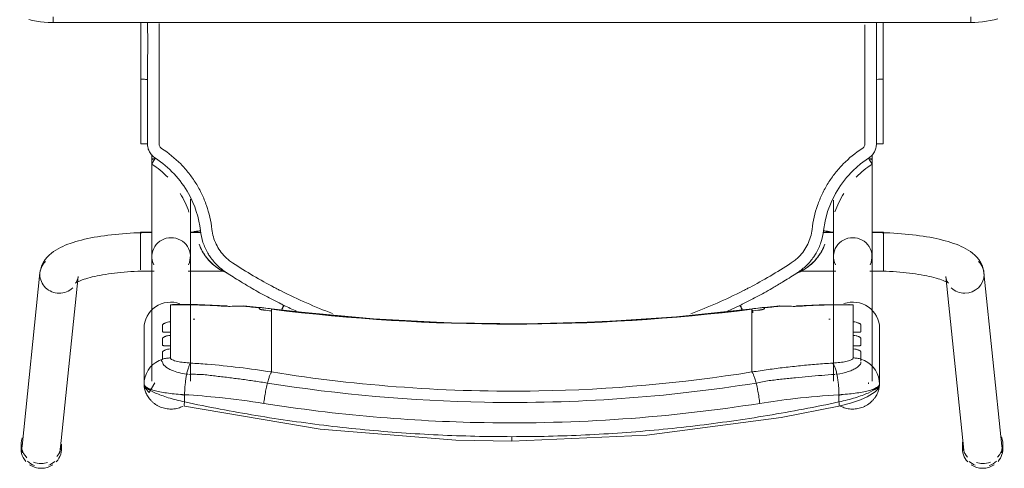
# Model space of a CAD drawing. Header units: metres. Extents: x 1.7 to 42.3, y -72.9 to -47.6.
# Tile 44 of 216: x 8.451 to 8.981, y -65.366 to -65.124. Entities that reach past the tile are written whole.
import ezdxf

# ---------------------------------------------------------------- set-up
doc = ezdxf.new("R2010")
doc.units = ezdxf.units.M
doc.layers.add('I-FURN', color=7, linetype='Continuous', lineweight=18)

# ---------------------------------------------------------------- blocks, each defined once
blk = doc.blocks.new('ConjuntoParaAlunoTamanho6 - CJA06_ConjuntoParaAlunoTamanho6-V12-2PAV - FRIGORÍFICA')
at = {"layer": 'I-FURN', "color": 253, "true_color": 0xaaaaaa}
for p, q in [((-0.2643, 0.29456), (-0.2643, 0.29197)), ((-0.2638, 0.29312), (-0.25413, 0.19969)), ((-0.23354, 0.20182), (-0.24321, 0.29526)), ((-0.24254, 0.29197), (-0.24254, 0.29456)), ((0.24321, 0.29526), (0.23354, 0.20182)), ((0.24254, 0.29456), (0.24254, 0.29197)), ((0.25413, 0.19969), (0.2638, 0.29312)), ((0.2643, 0.29197), (0.2643, 0.29456)), ((-0.1979, 0.25969), (-0.1979, 0.22964)), ((-0.19734, 0.2558), (-0.19665, 0.25395)), ((-0.19385, 0.25812), (-0.19385, 0.19097)), ((-0.19207, 0.25896), (-0.19202, 0.25906)), ((-0.19202, 0.25906), (-0.19192, 0.25949)), ((-0.17315, 0.19097), (-0.17315, 0.25812)), ((0.17315, 0.25812), (0.17315, 0.19097)), ((0.19385, 0.19097), (0.19385, 0.25812)), ((0.19685, 0.25395), (0.19754, 0.2558)), ((0.1981, 0.22964), (0.1981, 0.25969)), ((-0.19665, 0.25395), (-0.1957, 0.25221)), ((-0.1957, 0.25221), (-0.19451, 0.25062)), ((-0.12923, 0.2438), (-0.12923, 0.25317)), ((0.12943, 0.2438), (0.12943, 0.25317)), ((0.19471, 0.25062), (0.1959, 0.25221)), ((0.1959, 0.25221), (0.19685, 0.25395)), ((-0.18366, 0.24073), (-0.18366, 0.23904)), ((-0.12923, 0.24214), (-0.12923, 0.2438)), ((-0.12923, 0.24214), (-0.12923, 0.23653)), ((0.12943, 0.24214), (0.12943, 0.2438)), ((0.12943, 0.24214), (0.12943, 0.23653)), ((0.18386, 0.23904), (0.18386, 0.24073)), ((-0.18366, 0.23345), (-0.18366, 0.23176)), ((-0.12923, 0.23653), (-0.12923, 0.23486)), ((-0.12923, 0.23486), (-0.12923, 0.22925)), ((0.12943, 0.23653), (0.12943, 0.23486)), ((0.12943, 0.23486), (0.12943, 0.22925)), ((0.18386, 0.23176), (0.18386, 0.23345)), ((-0.12923, 0.22925), (-0.12923, 0.22759)), ((0.12943, 0.22759), (0.12943, 0.22925)), ((-0.18366, 0.22617), (-0.18366, 0.21701)), ((-0.12923, 0.22759), (-0.12923, 0.22197)), ((0.12943, 0.22759), (0.12943, 0.22197)), ((0.18386, 0.21701), (0.18386, 0.22617)), ((-0.14414, 0.21757), (-0.12926, 0.21915)), ((-0.12923, 0.22197), (-0.12923, 0.22031)), ((-0.11598, 0.22048), (-0.1227, 0.21732)), ((0.12943, 0.22031), (0.12943, 0.22197)), ((0.12946, 0.21915), (0.14434, 0.21757)), ((-0.18353, 0.21699), (-0.1818, 0.21679)), ((0.17944, 0.21689), (0.18173, 0.21678)), ((-0.19271, 0.19894), (-0.2, 0.19894)), ((-0.2, 0.19844), (-0.2, 0.19411)), ((-0.19271, 0.19879), (-0.19385, 0.19879)), ((-0.19385, 0.19879), (-0.19385, 0.19845)), ((-0.19385, 0.19845), (-0.19385, 0.19764)), ((-0.15474, 0.19894), (-0.17429, 0.19894)), ((-0.15494, 0.19879), (-0.17429, 0.19879)), ((0.17429, 0.19894), (0.15474, 0.19894)), ((0.17429, 0.19879), (0.15494, 0.19879)), ((0.2, 0.19894), (0.19271, 0.19894)), ((0.19385, 0.19879), (0.19271, 0.19879)), ((0.19385, 0.19845), (0.19385, 0.19879)), ((0.19385, 0.19764), (0.19385, 0.19845)), ((0.2, 0.1938), (0.2, 0.19814)), ((-0.2, 0.19393), (-0.2, 0.18575)), ((-0.19385, 0.19367), (-0.19385, 0.1916)), ((0.19385, 0.1916), (0.19385, 0.19367)), ((0.2, 0.18573), (0.2, 0.19364)), ((-0.2, 0.18573), (-0.2, 0.17922)), ((-0.19385, 0.18688), (-0.19385, 0.18582)), ((-0.19385, 0.18371), (-0.19385, 0.18582)), ((0.19385, 0.18582), (0.19385, 0.18688)), ((0.19385, 0.18371), (0.19385, 0.18582)), ((0.2, 0.17794), (0.2, 0.1856)), ((-0.19385, 0.17809), (-0.19385, 0.18068)), ((0.19385, 0.17809), (0.19385, 0.18059)), ((-0.2, 0.17916), (-0.2, 0.17794)), ((-0.2, 0.17794), (-0.19377, 0.17794)), ((-0.17323, 0.17794), (-0.1676, 0.17794)), ((-0.17268, 0.17809), (-0.16757, 0.17809)), ((0.16757, 0.17809), (0.17268, 0.17809)), ((0.1676, 0.17794), (0.17323, 0.17794)), ((0.19377, 0.17794), (0.2, 0.17794)), ((-0.19385, 0.13857), (-0.19385, 0.13643)), ((0.19385, 0.13604), (0.19385, 0.13857)), ((-0.19983, 0.13021), (-0.19982, 0.0953)), ((0.19983, 0.13021), (0.19982, 0.0953)), ((-0.19623, 0.09556), (-0.19738, 0.09554)), ((-0.19982, 0.06488), (-0.19982, 0.0953)), ((-0.19982, 0.0953), (-0.19982, 0.09529)), ((0.19982, 0.06497), (0.19982, 0.0953)), ((0.247, 0.06497), (-0.247, 0.06497)), ((-0.247, 0.06497), (-0.247, 0.06197)), ((0.247, 0.06497), (-0.247, 0.06497)), ((0.247, 0.06497), (0.247, 0.06197))]:
    blk.add_line(p, q, dxfattribs=at)
at = {"layer": 'I-FURN', "color": 253, "true_color": 0xaaaaaa, "flags": 128}
for points in [[(0.0001, 0.2904), (-0.07267, 0.28721), (-0.14486, 0.2777), (-0.17603, 0.27161)], [(0.17623, 0.27161), (0.10331, 0.28398), (0.03018, 0.28985), (0.0001, 0.2904)], [(-0.17603, 0.27161), (-0.18218, 0.26997), (-0.18761, 0.26812), (-0.19131, 0.26652), (-0.19557, 0.2639), (-0.19708, 0.26226), (-0.19765, 0.26113), (-0.1979, 0.25971)], [(-0.17607, 0.26928), (-0.17607, 0.26831), (-0.17607, 0.26734), (-0.17607, 0.26637), (-0.17607, 0.2654)], [(0.17627, 0.2654), (0.17627, 0.26637), (0.17627, 0.26734), (0.17627, 0.26831), (0.17627, 0.26928)], [(0.1981, 0.25971), (0.19792, 0.26092), (0.19739, 0.26208), (0.1954, 0.2642), (0.19227, 0.25896)], [(-0.1979, 0.24468), (-0.1979, 0.2522), (-0.1979, 0.25971)], [(-0.1979, 0.25969), (-0.19776, 0.25773), (-0.19734, 0.2558)], [(-0.1979, 0.25969), (-0.1979, 0.25218), (-0.1979, 0.24467), (-0.1979, 0.23715), (-0.1979, 0.22964)], [(0.19754, 0.2558), (0.19796, 0.25773), (0.1981, 0.25969)], [(0.1981, 0.25971), (0.1981, 0.2522), (0.1981, 0.24468)], [(0.1981, 0.22964), (0.1981, 0.23715), (0.1981, 0.24467), (0.1981, 0.25218), (0.1981, 0.25969)], [(-0.19451, 0.25062), (-0.19311, 0.2492), (-0.19152, 0.24799)], [(0.19172, 0.24799), (0.19331, 0.2492), (0.19471, 0.25062)], [(-0.19152, 0.24799), (-0.18977, 0.24701), (-0.1879, 0.24628)], [(-0.1879, 0.24243), (-0.1879, 0.24339), (-0.1879, 0.24435), (-0.1879, 0.24532), (-0.1879, 0.24628)], [(-0.18366, 0.24561), (-0.18366, 0.24439), (-0.18366, 0.24317), (-0.18366, 0.24195), (-0.18366, 0.24073)], [(0.18386, 0.24073), (0.18386, 0.24195), (0.18386, 0.24317), (0.18386, 0.24439), (0.18386, 0.24561)], [(0.1881, 0.24628), (0.18997, 0.24701), (0.19172, 0.24799)], [(0.1881, 0.24628), (0.1881, 0.24532), (0.1881, 0.24435), (0.1881, 0.24339), (0.1881, 0.24243)], [(-0.1879, 0.23515), (-0.1879, 0.23603), (-0.1879, 0.23692), (-0.1879, 0.2378), (-0.1879, 0.23868)], [(-0.18366, 0.23904), (-0.18366, 0.23764), (-0.18366, 0.23624), (-0.18366, 0.23485), (-0.18366, 0.23345)], [(0.18386, 0.23345), (0.18386, 0.23485), (0.18386, 0.23624), (0.18386, 0.23764), (0.18386, 0.23904)], [(0.1881, 0.23868), (0.1881, 0.2378), (0.1881, 0.23692), (0.1881, 0.23603), (0.1881, 0.23515)], [(-0.1879, 0.22787), (-0.1879, 0.22876), (-0.1879, 0.22964), (-0.1879, 0.23052), (-0.1879, 0.23141)], [(-0.18366, 0.23176), (-0.18366, 0.23036), (-0.18366, 0.22897), (-0.18366, 0.22757), (-0.18366, 0.22617)], [(0.18386, 0.22617), (0.18386, 0.22757), (0.18386, 0.22897), (0.18386, 0.23036), (0.18386, 0.23176)], [(0.1881, 0.23141), (0.1881, 0.23052), (0.1881, 0.22964), (0.1881, 0.22876), (0.1881, 0.22787)], [(-0.12926, 0.21915), (-0.08865, 0.22342), (-0.0479, 0.2261), (-0.00707, 0.22717), (0.03376, 0.22666), (0.07455, 0.22454), (0.11521, 0.22083), (0.12946, 0.21915)], [(-0.18111, 0.21677), (-0.16533, 0.21701), (-0.15331, 0.21761)], [(-0.1359, 0.2187), (-0.1359, 0.21878), (-0.1359, 0.21886), (-0.1359, 0.21893), (-0.1359, 0.21901)], [(-0.12923, 0.22031), (-0.12923, 0.22007), (-0.12923, 0.21984), (-0.12923, 0.21961), (-0.12923, 0.21937)], [(0.12943, 0.21937), (0.12943, 0.21961), (0.12943, 0.21984), (0.12943, 0.22007), (0.12943, 0.22031)], [(0.1361, 0.21901), (0.1361, 0.21893), (0.1361, 0.21886), (0.1361, 0.21878), (0.1361, 0.2187)], [(0.15351, 0.21761), (0.16928, 0.2169), (0.18131, 0.21677)], [(0.18173, 0.21678), (0.18279, 0.21686), (0.18333, 0.21693)], [(-0.23354, 0.20182), (-0.23373, 0.20287), (-0.23403, 0.20376), (-0.23437, 0.20445), (-0.23469, 0.20492), (-0.23492, 0.20521), (-0.23505, 0.20534), (-0.23507, 0.20536)], [(-0.23507, 0.20536), (-0.23501, 0.20531), (-0.23482, 0.20518), (-0.23451, 0.20499), (-0.23408, 0.20476), (-0.23355, 0.20449), (-0.23291, 0.2042), (-0.23217, 0.20389), (-0.23133, 0.20358), (-0.23041, 0.20326), (-0.22941, 0.20294), (-0.22832, 0.20262), (-0.22717, 0.2023), (-0.22594, 0.20199), (-0.22464, 0.20169), (-0.22328, 0.2014), (-0.22186, 0.20112), (-0.22039, 0.20086), (-0.21886, 0.2006), (-0.21729, 0.20036), (-0.21567, 0.20014), (-0.214, 0.19993), (-0.2123, 0.19973), (-0.21057, 0.19956), (-0.2088, 0.1994), (-0.207, 0.19926), (-0.20518, 0.19913), (-0.20334, 0.19903), (-0.20148, 0.19894), (-0.19961, 0.19888), (-0.19772, 0.19883), (-0.19583, 0.1988), (-0.19394, 0.19879), (-0.19385, 0.19879)], [(0.23507, 0.20536), (0.23501, 0.20531), (0.23482, 0.20518), (0.23451, 0.20499), (0.23408, 0.20476), (0.23355, 0.20449), (0.23291, 0.2042), (0.23217, 0.20389), (0.23133, 0.20358), (0.23041, 0.20326), (0.22941, 0.20294), (0.22832, 0.20262), (0.22717, 0.2023), (0.22594, 0.20199), (0.22464, 0.20169), (0.22328, 0.2014), (0.22186, 0.20112), (0.22039, 0.20086), (0.21886, 0.2006), (0.21729, 0.20036), (0.21567, 0.20014), (0.214, 0.19993), (0.2123, 0.19973), (0.21057, 0.19956), (0.2088, 0.1994), (0.207, 0.19926), (0.20518, 0.19913), (0.20334, 0.19903), (0.20148, 0.19894), (0.19961, 0.19888), (0.19772, 0.19883), (0.19583, 0.1988), (0.19394, 0.19879), (0.19385, 0.19879)], [(0.23354, 0.20182), (0.23373, 0.20287), (0.23403, 0.20376), (0.23437, 0.20445), (0.23469, 0.20492), (0.23492, 0.20521), (0.23505, 0.20534), (0.23507, 0.20536)], [(-0.25413, 0.19969), (-0.25375, 0.19762), (-0.25311, 0.19572), (-0.25226, 0.19403), (-0.25129, 0.19256), (-0.25023, 0.19128), (-0.24913, 0.19017), (-0.24799, 0.18919), (-0.24683, 0.18832), (-0.24563, 0.18753), (-0.24441, 0.18681), (-0.24316, 0.18615), (-0.24188, 0.18553), (-0.24055, 0.18496), (-0.23919, 0.18441), (-0.23778, 0.1839), (-0.23633, 0.18341), (-0.23483, 0.18295), (-0.2333, 0.18251), (-0.23171, 0.1821), (-0.23008, 0.1817), (-0.22841, 0.18133), (-0.2267, 0.18098), (-0.22495, 0.18064), (-0.22315, 0.18033), (-0.22132, 0.18004), (-0.21946, 0.17976), (-0.21756, 0.17951), (-0.21562, 0.17928), (-0.21366, 0.17906), (-0.21168, 0.17887), (-0.20967, 0.1787), (-0.20763, 0.17855), (-0.20558, 0.17842), (-0.20352, 0.17831), (-0.20144, 0.17823), (-0.19935, 0.17816), (-0.19725, 0.17811), (-0.19515, 0.17809), (-0.19385, 0.17809)], [(0.25413, 0.19969), (0.25375, 0.19762), (0.25311, 0.19572), (0.25226, 0.19403), (0.25129, 0.19256), (0.25023, 0.19128), (0.24913, 0.19017), (0.24799, 0.18919), (0.24683, 0.18832), (0.24563, 0.18753), (0.24441, 0.18681), (0.24316, 0.18615), (0.24188, 0.18553), (0.24055, 0.18496), (0.23919, 0.18441), (0.23778, 0.1839), (0.23633, 0.18341), (0.23483, 0.18295), (0.2333, 0.18251), (0.23171, 0.1821), (0.23008, 0.1817), (0.22841, 0.18133), (0.2267, 0.18098), (0.22495, 0.18064), (0.22315, 0.18033), (0.22132, 0.18004), (0.21946, 0.17976), (0.21756, 0.17951), (0.21562, 0.17928), (0.21366, 0.17906), (0.21168, 0.17887), (0.20967, 0.1787), (0.20763, 0.17855), (0.20558, 0.17842), (0.20352, 0.17831), (0.20144, 0.17823), (0.19935, 0.17816), (0.19725, 0.17811), (0.19515, 0.17809), (0.19385, 0.17809)], [(-0.19385, 0.13857), (-0.19385, 0.14057), (-0.19385, 0.14257), (-0.19385, 0.14457), (-0.19385, 0.14656), (-0.19385, 0.14855), (-0.19385, 0.15053), (-0.19385, 0.15249), (-0.19385, 0.15444), (-0.19385, 0.15637), (-0.19385, 0.15827), (-0.19385, 0.16015), (-0.19385, 0.162), (-0.19385, 0.16382), (-0.19385, 0.1656), (-0.19385, 0.16735), (-0.19385, 0.16905), (-0.19385, 0.17071), (-0.19385, 0.17233), (-0.19385, 0.1739), (-0.19385, 0.17541), (-0.19385, 0.17687), (-0.19385, 0.17828), (-0.19385, 0.17963), (-0.19385, 0.18092), (-0.19385, 0.18215), (-0.19385, 0.18331), (-0.19385, 0.18441), (-0.19385, 0.18544), (-0.19385, 0.1864), (-0.19385, 0.18729), (-0.19385, 0.1881), (-0.19385, 0.18885), (-0.19385, 0.18951), (-0.19385, 0.19011), (-0.19385, 0.19062), (-0.19385, 0.19097)], [(-0.17315, 0.19097), (-0.17315, 0.19051), (-0.17315, 0.18998), (-0.17315, 0.18937), (-0.17315, 0.18869), (-0.17315, 0.18793), (-0.17315, 0.1871), (-0.17315, 0.18619), (-0.17315, 0.18522), (-0.17315, 0.18417), (-0.17315, 0.18306), (-0.17315, 0.18188), (-0.17315, 0.18064), (-0.17315, 0.17934), (-0.17315, 0.17798), (-0.17315, 0.17656), (-0.17315, 0.17508), (-0.17315, 0.17355), (-0.17315, 0.17198), (-0.17315, 0.17035), (-0.17315, 0.16868), (-0.17315, 0.16696), (-0.17315, 0.16521), (-0.17315, 0.16342), (-0.17315, 0.16159), (-0.17315, 0.16066)], [(0.17315, 0.16015), (0.17315, 0.162), (0.17315, 0.16382), (0.17315, 0.1656), (0.17315, 0.16735), (0.17315, 0.16905), (0.17315, 0.17071), (0.17315, 0.17233), (0.17315, 0.1739), (0.17315, 0.17541), (0.17315, 0.17687), (0.17315, 0.17828), (0.17315, 0.17963), (0.17315, 0.18092), (0.17315, 0.18215), (0.17315, 0.18331), (0.17315, 0.18441), (0.17315, 0.18544), (0.17315, 0.1864), (0.17315, 0.18729), (0.17315, 0.1881), (0.17315, 0.18885), (0.17315, 0.18951), (0.17315, 0.19011), (0.17315, 0.19062), (0.17315, 0.19097)], [(0.19385, 0.19097), (0.19385, 0.19051), (0.19385, 0.18998), (0.19385, 0.18937), (0.19385, 0.18869), (0.19385, 0.18793), (0.19385, 0.1871), (0.19385, 0.18619), (0.19385, 0.18522), (0.19385, 0.18417), (0.19385, 0.18306), (0.19385, 0.18188), (0.19385, 0.18064), (0.19385, 0.17934), (0.19385, 0.17798), (0.19385, 0.17656), (0.19385, 0.17508), (0.19385, 0.17355), (0.19385, 0.17198), (0.19385, 0.17035), (0.19385, 0.16868), (0.19385, 0.16696), (0.19385, 0.16521), (0.19385, 0.16342), (0.19385, 0.16159), (0.19385, 0.15974), (0.19385, 0.15785), (0.19385, 0.15594), (0.19385, 0.15401), (0.19385, 0.15206), (0.19385, 0.15009), (0.19385, 0.14811), (0.19385, 0.14612), (0.19385, 0.14413), (0.19385, 0.14213), (0.19385, 0.14013), (0.19385, 0.13857)], [(-0.16841, 0.18438), (-0.16841, 0.18437), (-0.16841, 0.18435), (-0.16841, 0.18434), (-0.16841, 0.18432)], [(0.16841, 0.18432), (0.16841, 0.18434), (0.16841, 0.18435), (0.16841, 0.18437), (0.16841, 0.18438)], [(-0.16774, 0.17706), (-0.16861, 0.17188), (-0.16997, 0.16679), (-0.17181, 0.16185), (-0.17415, 0.15713), (-0.17693, 0.15265), (-0.18013, 0.14846), (-0.18374, 0.14461), (-0.18771, 0.14113), (-0.19199, 0.13805)], [(-0.19623, 0.13025), (-0.19623, 0.12331), (-0.19623, 0.11637), (-0.19623, 0.10942), (-0.19623, 0.10249), (-0.19623, 0.09556)], [(0.19623, 0.13025), (0.19623, 0.12639), (0.19623, 0.12254), (0.19623, 0.11868), (0.19623, 0.11483), (0.19623, 0.11097), (0.19623, 0.10712), (0.19623, 0.10327), (0.19623, 0.09941), (0.19623, 0.09556)], [(-0.19738, 0.09554), (-0.19841, 0.0955), (-0.1992, 0.09544), (-0.19969, 0.09537), (-0.19982, 0.0953)], [(-0.247, 0.06497), (-0.24912, 0.06492), (-0.25124, 0.0648), (-0.25334, 0.06459), (-0.25544, 0.06429), (-0.25753, 0.06391), (-0.2596, 0.06345), (-0.26165, 0.0629)], [(0.26015, 0.06331), (0.25809, 0.06379), (0.25601, 0.0642), (0.25391, 0.06451), (0.25181, 0.06475), (0.24969, 0.0649), (0.24757, 0.06496), (0.247, 0.06497)]]:
    blk.add_lwpolyline(points, dxfattribs=at)
at = {"layer": 'I-FURN', "color": 253, "true_color": 0xaaaaaa}
for centre, major_axis, ratio, start_param, end_param in [((-0.25351, 0.29419), (0.01029, 0.00107), 0.967158, 1.815725, 2.256389), ((-0.25342, 0.29456), (0.01088, 0), 0.965926, 1.570796, 2.185058), ((-0.25342, 0.29197), (0.01088, 0), 0.965926, 1.570796, 1.965237), ((-0.25342, 0.29456), (0.01088, 0), 0.965926, 0.959427, 1.570796), ((-0.25342, 0.29197), (0.01088, 0), 0.965926, 1.257624, 1.559899), ((-0.25351, 0.29419), (0.01029, 0.00107), 0.967158, 0.685592, 1.060105), ((0.25351, 0.29419), (-0.01029, 0.00107), 0.967158, 5.223081, 5.597593), ((0.25342, 0.29456), (0.01088, 0), 0.965926, 1.570796, 2.182166), ((0.25342, 0.29197), (0.01088, 0), 0.965926, 1.581694, 1.883969), ((0.25342, 0.29456), (-0.01088, 0), 0.965926, 4.098128, 4.712389), ((0.25342, 0.29197), (0.01088, 0), 0.965926, 1.176355, 1.570796), ((0.25351, 0.29419), (-0.01029, 0.00107), 0.967158, 4.026797, 4.46746), ((-0.25342, 0.29197), (0.01088, 0), 0.965926, 2.404268, 3.526261), ((-0.25342, 0.29456), (0.01088, 0), 0.965926, 2.438822, 3.243525), ((-0.25342, 0.29456), (0.01088, 0), 0.965926, 6.170166, 7.020457), ((-0.25342, 0.29197), (0.01088, 0), 0.965926, 6.182855, 7.015454), ((-0.25351, 0.29419), (0.01029, 0.00107), 0.967158, 6.18338, 6.464028), ((0.25342, 0.29456), (0.01088, 0), 0.965926, 2.404321, 3.312013), ((0.25342, 0.29197), (0.01088, 0), 0.965926, 2.446266, 3.141593), ((0.25351, 0.29419), (-0.01029, 0.00107), 0.967158, 6.102343, 6.382991), ((0.25342, 0.29197), (0.01088, 0), 0.965926, 5.959867, 7.062609), ((0.25342, 0.29456), (0.01088, 0), 0.965926, 6.052088, 6.985956), ((-0.25351, 0.29419), (0.01029, 0.00107), 0.967158, 2.780211, 3.141593), ((0.25351, 0.29419), (-0.01029, 0.00107), 0.967158, 3.141593, 3.502975), ((-0.10273, 0.32539), (0.33857, 0.04903), 0.180471, 4.471442, 4.473268), ((0.10232, 0.31177), (-0.33358, 0.04521), 0.144073, 1.80844, 1.810295), ((-0.1835, 0.22964), (-0.0144, 0), 0.978148, 0, 1.909658), ((0.0001, -0.77159), (1.0211, 0), 0.978148, 1.443771, 1.697822), ((0.0001, -0.77117), (1.0209, 0), 0.978148, 1.443771, 1.697822), ((0.1837, 0.22964), (0.0144, 0), 0.978148, 4.362105, 6.283185), ((-0.17927, 0.60128), (0.385, 0), 0.978148, 4.732926, 4.735013), ((0.17947, 0.60128), (0.385, 0), 0.978148, 4.689765, 4.691852), ((-0.17927, 0.60336), (0.395, 0), 0.978148, 4.701279, 4.780293), ((-0.14501, 0.22754), (-0.00087, 0.00996), 0.018501, 2.957526, 3.350225), ((-0.17927, 0.60263), (0.395, 0), 0.978148, 4.801491, 4.822541), ((-0.17927, 0.60356), (0.395, 0), 0.978148, 4.828782, 4.839414), ((-0.17927, 0.60221), (0.3948, 0), 0.978148, 4.828842, 4.839414), ((-0.1305, 0.22908), (-0.00124, 0.00992), 0.026339, 2.463316, 2.789234), ((0.17947, 0.60356), (0.395, 0), 0.978148, 4.585364, 4.595996), ((0.17947, 0.60221), (0.3948, 0), 0.978148, 4.585364, 4.595936), ((0.17947, 0.60263), (0.395, 0), 0.978148, 4.602237, 4.623287), ((0.14521, 0.22754), (0.00087, 0.00996), 0.018501, 2.93296, 3.325659), ((0.17947, 0.60336), (0.395, 0), 0.978148, 4.644485, 4.723499), ((-0.24383, 0.20075), (0.01029, 0.00107), 0.967158, 1.470991, 3.041787), ((-0.24383, 0.20075), (0.01029, 0.00107), 0.967158, 0.685592, 1.470991), ((0.24383, 0.20075), (-0.01029, 0.00107), 0.967158, 4.812195, 5.597593), ((0.24383, 0.20075), (-0.01029, 0.00107), 0.967158, 3.241398, 4.812195), ((-0.24383, 0.20075), (0.01029, 0.00107), 0.967158, 3.041787, 3.827185), ((0.24383, 0.20075), (-0.01029, 0.00107), 0.967158, 2.456, 3.241398), ((-0.1835, 0.19097), (0.01035, 0), 0.978148, 2.686587, 4.712389), ((-0.1835, 0.19097), (0.01035, 0), 0.978148, 4.712389, 6.738191), ((0.1835, 0.19097), (0.01035, 0), 0.978148, 2.686587, 4.712389), ((0.1835, 0.19097), (0.01035, 0), 0.978148, 4.712389, 6.738191), ((-0.1835, 0.13857), (0.01035, 0), 0.069756, 2.648425, 3.665191), ((0.1835, 0.13857), (0.01035, 0), 0.069756, 5.759587, 6.776353)]:
    blk.add_ellipse(centre, major_axis=major_axis, ratio=ratio, start_param=start_param, end_param=end_param, dxfattribs=at)
for points in [[(-0.03953, 0.28708), (-0.04612, 0.28677), (-0.05271, 0.28638), (-0.05929, 0.28591)], [(-0.01972, 0.28779), (-0.02633, 0.28763), (-0.03293, 0.2874), (-0.03953, 0.28708)], [(0.0001, 0.28802), (-0.00651, 0.28802), (-0.01312, 0.28795), (-0.01972, 0.28779)], [(0.0001, 0.29036), (0.0001, 0.29029), (0.0001, 0.29001), (0.0001, 0.28916), (0.0001, 0.28841), (0.0001, 0.28802)], [(0.01992, 0.28779), (0.01332, 0.28795), (0.00671, 0.28802), (0.0001, 0.28802)], [(0.03973, 0.28708), (0.03313, 0.2874), (0.02653, 0.28763), (0.01992, 0.28779)], [(0.0595, 0.28591), (0.05292, 0.28638), (0.04633, 0.28677), (0.03973, 0.28708)], [(-0.09864, 0.28217), (-0.10517, 0.28139), (-0.11169, 0.28054), (-0.11819, 0.27961)], [(-0.07901, 0.28427), (-0.08557, 0.28365), (-0.09211, 0.28295), (-0.09864, 0.28217)], [(-0.05929, 0.28591), (-0.06588, 0.28544), (-0.07245, 0.28489), (-0.07901, 0.28427)], [(0.07921, 0.28427), (0.07265, 0.28489), (0.06608, 0.28544), (0.0595, 0.28591)], [(0.09885, 0.28217), (0.09232, 0.28294), (0.08577, 0.28365), (0.07921, 0.28427)], [(0.11839, 0.27961), (0.11189, 0.28054), (0.10538, 0.28139), (0.09885, 0.28217)], [(-0.13762, 0.27661), (-0.14407, 0.27553), (-0.15051, 0.27438), (-0.15692, 0.27316)], [(-0.11819, 0.27961), (-0.12468, 0.27869), (-0.13116, 0.27768), (-0.13762, 0.27661)], [(0.13782, 0.27661), (0.13136, 0.27768), (0.12489, 0.27868), (0.11839, 0.27961)], [(0.15712, 0.27316), (0.15071, 0.27438), (0.14427, 0.27553), (0.13782, 0.27661)], [(-0.15692, 0.27316), (-0.16332, 0.27194), (-0.16971, 0.27065), (-0.17607, 0.26928)], [(0.17627, 0.26928), (0.16991, 0.27065), (0.16353, 0.27194), (0.15712, 0.27316)], [(0.17627, 0.26928), (0.17633, 0.26966), (0.17642, 0.27037), (0.17644, 0.2712), (0.17636, 0.27149), (0.1763, 0.27156)], [(-0.17607, 0.2654), (-0.17914, 0.26523), (-0.18504, 0.2647), (-0.19219, 0.26337), (-0.19682, 0.26165), (-0.1979, 0.26035), (-0.1979, 0.25969)], [(-0.17609, 0.26577), (-0.1767, 0.26561), (-0.17731, 0.26545), (-0.17791, 0.26528)], [(-0.17607, 0.2654), (-0.17606, 0.26498), (-0.17604, 0.26413), (-0.17598, 0.26285), (-0.1759, 0.26156), (-0.17579, 0.26028), (-0.17566, 0.25902), (-0.17551, 0.25778), (-0.17533, 0.25659), (-0.17514, 0.25544), (-0.175, 0.25471), (-0.17493, 0.25435)], [(-0.13346, 0.2701), (-0.13339, 0.26956), (-0.13324, 0.26848), (-0.133, 0.26684), (-0.13272, 0.2652), (-0.13242, 0.26359), (-0.13211, 0.26203), (-0.13178, 0.26053), (-0.13155, 0.25959), (-0.13144, 0.25914)], [(0.13164, 0.25914), (0.13175, 0.25959), (0.13198, 0.26053), (0.13231, 0.26203), (0.13262, 0.26359), (0.13292, 0.2652), (0.1332, 0.26684), (0.13344, 0.26848), (0.13359, 0.26956), (0.13366, 0.2701)], [(0.17513, 0.25435), (0.1752, 0.25471), (0.17534, 0.25544), (0.17553, 0.25659), (0.17571, 0.25778), (0.17586, 0.25902), (0.17599, 0.26028), (0.1761, 0.26156), (0.17618, 0.26285), (0.17624, 0.26413), (0.17626, 0.26498), (0.17627, 0.2654)], [(0.1981, 0.25969), (0.1981, 0.26035), (0.19703, 0.26165), (0.19239, 0.26338), (0.18523, 0.2647), (0.17934, 0.26523), (0.17627, 0.2654)], [(0.17811, 0.26528), (0.17751, 0.26545), (0.1769, 0.26561), (0.17629, 0.26577)], [(-0.12923, 0.25317), (-0.12932, 0.25327), (-0.1295, 0.25353), (-0.1298, 0.25409), (-0.13011, 0.25481), (-0.13044, 0.25568), (-0.13077, 0.2567), (-0.1311, 0.25786), (-0.13133, 0.2587), (-0.13144, 0.25914)], [(0.12943, 0.25317), (0.12952, 0.25327), (0.1297, 0.25353), (0.13, 0.25409), (0.13031, 0.25481), (0.13064, 0.25568), (0.13097, 0.2567), (0.1313, 0.25786), (0.13153, 0.2587), (0.13164, 0.25914)], [(-0.17493, 0.25435), (-0.17484, 0.25392), (-0.17465, 0.25308), (-0.17435, 0.25195), (-0.17403, 0.25093), (-0.17369, 0.25006), (-0.17335, 0.24934), (-0.173, 0.24877), (-0.17277, 0.2485), (-0.17265, 0.2484)], [(-0.15964, 0.24939), (-0.16109, 0.24926), (-0.16254, 0.24913), (-0.16398, 0.24902)], [(-0.1553, 0.2498), (-0.15675, 0.24966), (-0.15819, 0.24952), (-0.15964, 0.24939)], [(-0.15095, 0.25026), (-0.1524, 0.2501), (-0.15385, 0.24995), (-0.1553, 0.2498)], [(-0.14661, 0.25076), (-0.14806, 0.25058), (-0.14951, 0.25042), (-0.15095, 0.25026)], [(-0.12923, 0.25317), (-0.13213, 0.25271), (-0.13792, 0.25185), (-0.14371, 0.2511), (-0.14661, 0.25076)], [(0.17285, 0.2484), (0.17297, 0.2485), (0.1732, 0.24877), (0.17355, 0.24934), (0.17389, 0.25006), (0.17423, 0.25093), (0.17455, 0.25195), (0.17485, 0.25308), (0.17504, 0.25392), (0.17513, 0.25435)], [(-0.1879, 0.24628), (-0.18756, 0.24617), (-0.18687, 0.24599), (-0.18581, 0.24578), (-0.18474, 0.24565), (-0.18402, 0.24561), (-0.18366, 0.24561)], [(-0.16398, 0.24902), (-0.16687, 0.24878), (-0.16977, 0.24858), (-0.17265, 0.2484)], [(0.18386, 0.24561), (0.18422, 0.24561), (0.18494, 0.24565), (0.18601, 0.24578), (0.18707, 0.24599), (0.18776, 0.24617), (0.1881, 0.24628)], [(-0.15397, 0.21772), (-0.15349, 0.21752), (-0.153, 0.21758), (-0.15247, 0.21788)], [(-0.15247, 0.21788), (-0.15113, 0.21782), (-0.1484, 0.21775), (-0.14556, 0.21776), (-0.14412, 0.21779)], [(-0.1359, 0.21901), (-0.1359, 0.21905), (-0.13586, 0.21912), (-0.13573, 0.21923), (-0.13549, 0.21935), (-0.13518, 0.21946), (-0.13479, 0.21957), (-0.13436, 0.21967), (-0.1339, 0.21974), (-0.13357, 0.21979), (-0.1334, 0.21981)], [(-0.13585, 0.2186), (-0.13587, 0.21862), (-0.13589, 0.21865), (-0.1359, 0.21868), (-0.1359, 0.2187)], [(-0.09625, 0.22184), (-0.10584, 0.21825), (-0.1152, 0.21414), (-0.12434, 0.2095)], [(-0.12335, 0.21813), (-0.12356, 0.21856), (-0.12377, 0.21898), (-0.12395, 0.21936)], [(-0.12289, 0.21723), (-0.12304, 0.21753), (-0.12319, 0.21783), (-0.12334, 0.21813)], [(0.12434, 0.2095), (0.11529, 0.21408), (0.10607, 0.21814), (0.09666, 0.22168)], [(0.11594, 0.2205), (0.11821, 0.21947), (0.12046, 0.21841), (0.1227, 0.21732)], [(0.1227, 0.21732), (0.12291, 0.21776), (0.12336, 0.21866), (0.12377, 0.21945), (0.12395, 0.2198)], [(0.12334, 0.21813), (0.12319, 0.21783), (0.12304, 0.21753), (0.12289, 0.21723)], [(0.12395, 0.21936), (0.12377, 0.21898), (0.12356, 0.21856), (0.12335, 0.21813)], [(0.1336, 0.21981), (0.13377, 0.21979), (0.1341, 0.21974), (0.13456, 0.21967), (0.13499, 0.21957), (0.13538, 0.21946), (0.13569, 0.21935), (0.13593, 0.21923), (0.13606, 0.21912), (0.1361, 0.21905), (0.1361, 0.21901)], [(0.1361, 0.2187), (0.1361, 0.21868), (0.13609, 0.21865), (0.13607, 0.21862), (0.13605, 0.2186)], [(0.14432, 0.21779), (0.14576, 0.21776), (0.1486, 0.21775), (0.15133, 0.21782), (0.15267, 0.21788)], [(0.15267, 0.21788), (0.1532, 0.21758), (0.15369, 0.21752), (0.15417, 0.21772)], [(-0.12436, 0.21651), (-0.12717, 0.21512), (-0.13276, 0.21224), (-0.13826, 0.20916), (-0.14098, 0.20758)], [(-0.1227, 0.21732), (-0.12297, 0.21719), (-0.12353, 0.21692), (-0.12408, 0.21665), (-0.12436, 0.21651)], [(0.12436, 0.21651), (0.12408, 0.21665), (0.12353, 0.21692), (0.12297, 0.21719), (0.1227, 0.21732)], [(0.14098, 0.20758), (0.13826, 0.20916), (0.13276, 0.21224), (0.12717, 0.21512), (0.12436, 0.21651)], [(-0.12798, 0.20762), (-0.13157, 0.20574), (-0.13889, 0.20168), (-0.14651, 0.19698), (-0.1504, 0.19445)], [(-0.14098, 0.20758), (-0.14188, 0.20704), (-0.14368, 0.20597), (-0.14546, 0.20487), (-0.14635, 0.20432)], [(-0.12434, 0.2095), (-0.12494, 0.2092), (-0.12615, 0.20858), (-0.12737, 0.20794), (-0.12798, 0.20762)], [(0.12798, 0.20762), (0.12738, 0.20794), (0.12617, 0.20857), (0.12495, 0.20919), (0.12434, 0.2095)], [(0.1504, 0.19445), (0.14673, 0.19684), (0.13935, 0.20142), (0.13181, 0.20561), (0.12798, 0.20762)], [(0.14635, 0.20432), (0.14546, 0.20487), (0.14368, 0.20597), (0.14188, 0.20704), (0.14098, 0.20758)], [(-0.14638, 0.20431), (-0.14762, 0.20355), (-0.1501, 0.202), (-0.15256, 0.20043), (-0.15378, 0.19963)], [(0.15378, 0.19963), (0.15256, 0.20043), (0.1501, 0.202), (0.14762, 0.20355), (0.14638, 0.20431)], [(-0.16501, 0.19076), (-0.16447, 0.19151), (-0.16331, 0.19295), (-0.16135, 0.19493), (-0.15919, 0.19669), (-0.15764, 0.19771), (-0.15683, 0.19818)], [(-0.15378, 0.19963), (-0.1555, 0.19851), (-0.15869, 0.19594), (-0.16134, 0.1928), (-0.1625, 0.1911)], [(-0.1568, 0.1982), (-0.15576, 0.1988), (-0.15475, 0.1993), (-0.15376, 0.19971)], [(0.15863, 0.1971), (0.15703, 0.19822), (0.15531, 0.19916), (0.1535, 0.1999)], [(0.15374, 0.19972), (0.15472, 0.19931), (0.15575, 0.19881), (0.1568, 0.1982)], [(0.1625, 0.1911), (0.16134, 0.1928), (0.15869, 0.19594), (0.1555, 0.19851), (0.15378, 0.19963)], [(-0.1625, 0.1911), (-0.16271, 0.1908), (-0.16313, 0.19018), (-0.16352, 0.18955), (-0.16371, 0.18924)], [(-0.15448, 0.19112), (-0.15645, 0.18912), (-0.15969, 0.18452), (-0.16124, 0.17915), (-0.16156, 0.17636)], [(-0.1504, 0.19445), (-0.15113, 0.19396), (-0.15256, 0.19293), (-0.15386, 0.19174), (-0.15448, 0.19112)], [(0.15448, 0.19112), (0.15386, 0.19174), (0.15256, 0.19292), (0.15114, 0.19396), (0.1504, 0.19445)], [(0.16156, 0.17636), (0.16124, 0.17915), (0.15968, 0.18454), (0.15645, 0.18912), (0.15448, 0.19112)], [(0.16371, 0.18924), (0.16352, 0.18955), (0.16313, 0.19018), (0.16271, 0.1908), (0.1625, 0.1911)], [(-0.16371, 0.18924), (-0.16479, 0.18738), (-0.16656, 0.18343), (-0.1675, 0.1792), (-0.16774, 0.17706)], [(0.16774, 0.17706), (0.1675, 0.1792), (0.16656, 0.18343), (0.16479, 0.18738), (0.16371, 0.18924)], [(0.16501, 0.19076), (0.16537, 0.19026), (0.16604, 0.18925), (0.16695, 0.18767), (0.16775, 0.18603), (0.1682, 0.1849), (0.16841, 0.18432)], [(-0.16774, 0.17706), (-0.16823, 0.17712), (-0.16921, 0.17725), (-0.17046, 0.17746), (-0.17128, 0.17766), (-0.17147, 0.17776), (-0.17146, 0.1778)], [(0.17146, 0.1778), (0.17147, 0.17776), (0.17128, 0.17766), (0.17046, 0.17746), (0.16921, 0.17725), (0.16823, 0.17712), (0.16774, 0.17706)], [(-0.17391, 0.16699), (-0.17512, 0.16348), (-0.17671, 0.16011), (-0.17864, 0.15696)], [(0.1786, 0.15703), (0.17667, 0.16018), (0.1751, 0.16355), (0.1739, 0.16704)], [(-0.1854, 0.14823), (-0.18797, 0.14558), (-0.19084, 0.14321), (-0.19391, 0.14119)], [(0.19391, 0.14119), (0.19084, 0.14321), (0.18795, 0.1456), (0.18537, 0.14827)], [(-0.19199, 0.13805), (-0.19265, 0.13762), (-0.19383, 0.13663), (-0.19519, 0.13473), (-0.19604, 0.13255), (-0.19622, 0.13104), (-0.19623, 0.13025)], [(-0.19391, 0.14119), (-0.19393, 0.14119), (-0.19385, 0.14103), (-0.19344, 0.14033), (-0.19278, 0.13928), (-0.19225, 0.13846), (-0.19199, 0.13805)], [(0.19199, 0.13805), (0.19225, 0.13846), (0.19278, 0.13928), (0.19344, 0.14033), (0.19385, 0.14103), (0.19393, 0.14119), (0.19391, 0.14119)], [(0.19623, 0.13025), (0.19622, 0.13104), (0.19604, 0.13255), (0.19519, 0.13473), (0.19383, 0.13663), (0.19265, 0.13762), (0.19199, 0.13805)], [(-0.18863, 0.13277), (-0.18884, 0.13263), (-0.18922, 0.13231), (-0.18966, 0.1317), (-0.18994, 0.13099), (-0.19, 0.1305), (-0.19, 0.13025)], [(0.19, 0.13025), (0.19, 0.1305), (0.18994, 0.13099), (0.18966, 0.1317), (0.18922, 0.13231), (0.18884, 0.13263), (0.18863, 0.13277)], [(-0.19623, 0.13025), (-0.19672, 0.13025), (-0.1977, 0.13025), (-0.19891, 0.13024), (-0.19969, 0.13022), (-0.19984, 0.13021), (-0.19982, 0.1302)], [(-0.19982, 0.12147), (-0.19982, 0.12438), (-0.19982, 0.12729), (-0.19982, 0.1302)], [(-0.19982, 0.1302), (-0.19982, 0.12438), (-0.19982, 0.11273), (-0.19982, 0.1011), (-0.19982, 0.09529)], [(0.19, 0.09555), (0.19, 0.09868), (0.19, 0.10482), (0.19, 0.11314), (0.19, 0.12173), (0.19, 0.1274), (0.19, 0.13025)], [(0.19982, 0.1302), (0.19984, 0.13021), (0.19969, 0.13022), (0.19891, 0.13024), (0.1977, 0.13025), (0.19672, 0.13025), (0.19623, 0.13025)], [(0.19982, 0.1302), (0.19982, 0.12729), (0.19982, 0.12438), (0.19982, 0.12147)], [(0.19982, 0.09529), (0.19982, 0.1011), (0.19982, 0.11273), (0.19982, 0.12438), (0.19982, 0.1302)], [(-0.19982, 0.09528), (-0.19982, 0.1011), (-0.19982, 0.10691), (-0.19982, 0.11273)], [(0.19982, 0.11273), (0.19982, 0.10691), (0.19982, 0.1011), (0.19982, 0.09528)], [(0.19623, 0.09556), (0.19662, 0.09556), (0.19701, 0.09556), (0.19738, 0.09555)], [(0.19738, 0.09555), (0.19775, 0.09554), (0.1981, 0.09553), (0.19841, 0.09551)], [(-0.19982, 0.09529), (-0.19982, 0.08515), (-0.19982, 0.07502), (-0.19982, 0.06488)], [(0.19982, 0.0953), (0.19982, 0.0953), (0.19982, 0.09529), (0.19982, 0.09529)], [(0.19982, 0.06497), (0.19982, 0.07507), (0.19982, 0.08518), (0.19982, 0.09529)], [(-0.19982, 0.06488), (-0.19982, 0.06837), (-0.19982, 0.07185), (-0.19982, 0.07534)], [(0.19982, 0.07534), (0.19982, 0.07188), (0.19982, 0.06842), (0.19982, 0.06497)]]:
    blk.add_open_spline(points, degree=3, dxfattribs=at)
for points, knots in [([(-0.13346, 0.2701), (-0.0847, 0.2778), (0.00519, 0.28415), (0.09466, 0.27626), (0.13366, 0.2701)], [-1, -1, -1, -1, -0.444444, 0, 0, 0, 0]), ([(-0.1979, 0.25971), (-0.1979, 0.26019), (-0.19783, 0.26127), (-0.19747, 0.26287), (-0.19695, 0.2643), (-0.19642, 0.26543), (-0.19585, 0.26637), (-0.19534, 0.26711), (-0.19492, 0.26766), (-0.19447, 0.26819), (-0.19382, 0.2689), (-0.19291, 0.26975), (-0.1919, 0.27053), (-0.19105, 0.27107), (-0.1904, 0.27144), (-0.18973, 0.27177), (-0.18883, 0.27217), (-0.18719, 0.27275), (-0.18474, 0.2732), (-0.18174, 0.27315), (-0.17906, 0.27255), (-0.17745, 0.27187), (-0.17679, 0.27153)], [0, 0, 0, 0, 0.0625, 0.125, 0.15625, 0.1875, 0.21875, 0.234375, 0.25, 0.265625, 0.28125, 0.3125, 0.34375, 0.359375, 0.375, 0.390625, 0.40625, 0.4375, 0.5, 0.5625, 0.625, 0.6721865, 0.6721865, 0.6721865, 0.6721865]), ([(-0.1761, 0.27156), (-0.17616, 0.27149), (-0.17627, 0.27106), (-0.17619, 0.27003), (-0.17607, 0.26928)], [0.625, 0.625, 0.625, 0.625, 0.75, 1, 1, 1, 1]), ([(0.17699, 0.27153), (0.17765, 0.27187), (0.17927, 0.27255), (0.18196, 0.27315), (0.18496, 0.2732), (0.18741, 0.27274), (0.18905, 0.27216), (0.18996, 0.27176), (0.19062, 0.27143), (0.19127, 0.27106), (0.19212, 0.27051), (0.19313, 0.26973), (0.19423, 0.2687), (0.19516, 0.26763), (0.19594, 0.26656), (0.1966, 0.26547), (0.19712, 0.26439), (0.19752, 0.26334), (0.1978, 0.26234), (0.19804, 0.26108), (0.1981, 0.26023), (0.1981, 0.25971)], [0.3275759, 0.3275759, 0.3275759, 0.3275759, 0.375, 0.4375, 0.5, 0.5625, 0.59375, 0.609375, 0.625, 0.640625, 0.65625, 0.6875, 0.71875, 0.75, 0.78125, 0.8125, 0.84375, 0.875, 0.90625, 0.9375, 1, 1, 1, 1]), ([(-0.1979, 0.25971), (-0.1979, 0.26034), (-0.19688, 0.26187), (-0.19282, 0.26411), (-0.18865, 0.26578), (-0.18491, 0.26704), (-0.18064, 0.26823), (-0.1776, 0.26895), (-0.17607, 0.26928)], [0, 0, 0, 0, 0.25, 0.5, 0.625, 0.75, 0.875, 1, 1, 1, 1]), ([(-0.17607, 0.2654), (-0.1682, 0.2659), (-0.154, 0.26716), (-0.13977, 0.2691), (-0.13346, 0.2701)], [-1, -1, -1, -1, -0.444444, 0, 0, 0, 0]), ([(-0.13144, 0.25914), (-0.08343, 0.26683), (0.00512, 0.27318), (0.09323, 0.26529), (0.13164, 0.25914)], [-1, -1, -1, -1, -0.444444, 0, 0, 0, 0]), ([(0.13366, 0.2701), (0.14155, 0.26885), (0.15578, 0.26699), (0.16997, 0.2658), (0.17627, 0.2654)], [-1, -1, -1, -1, -0.444444, 0, 0, 0, 0]), ([(0.17627, 0.26928), (0.1778, 0.26895), (0.18084, 0.26823), (0.1851, 0.26704), (0.18885, 0.26578), (0.19302, 0.26411), (0.19708, 0.26187), (0.1981, 0.26034), (0.1981, 0.25971)], [0, 0, 0, 0, 0.125, 0.25, 0.375, 0.5, 0.75, 1, 1, 1, 1]), ([(-0.1965, 0.2622), (-0.19671, 0.26207), (-0.1971, 0.26176), (-0.19769, 0.26096), (-0.1979, 0.26021), (-0.1979, 0.25971)], [0.75, 0.75, 0.75, 0.75, 0.8125, 0.875, 1, 1, 1, 1]), ([(-0.19421, 0.2626), (-0.1945, 0.26266), (-0.19502, 0.2627), (-0.19554, 0.2626), (-0.19576, 0.26254)], [0.5473049, 0.5473049, 0.5473049, 0.5473049, 0.625, 0.6812684, 0.6812684, 0.6812684, 0.6812684]), ([(0.12943, 0.25317), (0.08224, 0.26075), (-0.00484, 0.26702), (-0.09148, 0.25924), (-0.12923, 0.25317)], [-1, -1, -1, -1, -0.444444, 0, 0, 0, 0]), ([(0.19589, 0.26257), (0.19565, 0.26263), (0.19517, 0.26271), (0.1947, 0.26267), (0.19448, 0.26263)], [0.3140409, 0.3140409, 0.3140409, 0.3140409, 0.375, 0.4333514, 0.4333514, 0.4333514, 0.4333514]), ([(0.1981, 0.25971), (0.1981, 0.26024), (0.19787, 0.26101), (0.19723, 0.26183), (0.19682, 0.26214), (0.1966, 0.26226)], [0, 0, 0, 0, 0.125, 0.1875, 0.25, 0.25, 0.25, 0.25]), ([(-0.17381, 0.25447), (-0.17147, 0.25462), (-0.16677, 0.25497), (-0.1597, 0.25557), (-0.1538, 0.25614), (-0.14908, 0.25663), (-0.14554, 0.25703), (-0.14198, 0.25739), (-0.13843, 0.25782), (-0.13492, 0.25842), (-0.13259, 0.25889), (-0.13144, 0.25914)], [0, 0, 0, 0, 0.166667, 0.333333, 0.5, 0.583333, 0.666667, 0.75, 0.833333, 0.916667, 1, 1, 1, 1]), ([(0.13164, 0.25914), (0.13399, 0.25877), (0.13871, 0.25805), (0.14577, 0.25706), (0.15166, 0.25629), (0.15577, 0.2558), (0.15812, 0.25552), (0.15988, 0.25532), (0.16163, 0.25511), (0.16339, 0.25489), (0.16514, 0.25469), (0.16691, 0.25455), (0.16868, 0.25447), (0.17104, 0.2544), (0.17282, 0.25442), (0.17401, 0.25447)], [0, 0, 0, 0, 0.166667, 0.333333, 0.5, 0.583333, 0.625, 0.666667, 0.708333, 0.75, 0.791667, 0.833333, 0.875, 0.916667, 1, 1, 1, 1]), ([(-0.1879, 0.24778), (-0.18791, 0.24829), (-0.1875, 0.24933), (-0.18588, 0.25077), (-0.184, 0.25182), (-0.1824, 0.2525), (-0.17978, 0.25344), (-0.17715, 0.25404), (-0.17493, 0.25435)], [0, 0, 0, 0, 0.2, 0.4, 0.55, 0.625, 0.7, 1, 1, 1, 1]), ([(0.12943, 0.25317), (0.13522, 0.25225), (0.14681, 0.25064), (0.16129, 0.24919), (0.16997, 0.24858), (0.17285, 0.2484)], [0, 0, 0, 0, 0.4, 0.8, 1, 1, 1, 1]), ([(0.17513, 0.25435), (0.17661, 0.25414), (0.17948, 0.25358), (0.18284, 0.25246), (0.1849, 0.25145), (0.18608, 0.25069), (0.18754, 0.24953), (0.18812, 0.24854), (0.1881, 0.24778)], [0, 0, 0, 0, 0.2, 0.4, 0.55, 0.625, 0.7, 1, 1, 1, 1]), ([(-0.1879, 0.24628), (-0.1879, 0.24644), (-0.1879, 0.2467), (-0.1879, 0.247), (-0.1879, 0.2471)], [0, 0, 0, 0, 0.4, 0.6, 0.6, 0.6, 0.6]), ([(-0.17265, 0.2484), (-0.17333, 0.24836), (-0.17532, 0.24821), (-0.17777, 0.24791), (-0.17985, 0.24753), (-0.18163, 0.2471), (-0.18322, 0.24646), (-0.18366, 0.2459), (-0.18366, 0.24561)], [-1, -1, -1, -1, -0.888889, -0.666667, -0.555556, -0.444444, -0.222222, 0, 0, 0, 0]), ([(0.17285, 0.2484), (0.17555, 0.24823), (0.17966, 0.24775), (0.18317, 0.24668), (0.18386, 0.24597), (0.18386, 0.24561)], [0, 0, 0, 0, 0.444444, 0.722222, 1, 1, 1, 1]), ([(0.1881, 0.24778), (0.18821, 0.24772), (0.18836, 0.24763), (0.18849, 0.24751), (0.18856, 0.24744), (0.1886, 0.24738), (0.18864, 0.24733), (0.1887, 0.24726), (0.18876, 0.24718), (0.1888, 0.24708), (0.18879, 0.247), (0.18877, 0.24693), (0.18873, 0.24686), (0.18866, 0.24676), (0.1885, 0.24657), (0.18828, 0.2464), (0.1881, 0.24628)], [0, 0, 0, 0, 0.166667, 0.25, 0.291667, 0.333333, 0.375, 0.416667, 0.5, 0.583333, 0.625, 0.666667, 0.708333, 0.75, 0.833333, 1, 1, 1, 1]), ([(-0.18366, 0.24073), (-0.18428, 0.24075), (-0.18512, 0.24088), (-0.18609, 0.24117), (-0.18671, 0.24142), (-0.18723, 0.2417), (-0.18762, 0.24198), (-0.18784, 0.24222), (-0.1879, 0.24236), (-0.1879, 0.24243)], [0, 0, 0, 0, 0.25, 0.375, 0.5, 0.625, 0.75, 0.875, 1, 1, 1, 1]), ([(-0.1879, 0.23868), (-0.1879, 0.23875), (-0.18784, 0.23885), (-0.18762, 0.23896), (-0.18723, 0.23902), (-0.18671, 0.23904), (-0.18609, 0.23904), (-0.18512, 0.23903), (-0.18428, 0.23902), (-0.18366, 0.23904)], [0, 0, 0, 0, 0.125, 0.25, 0.375, 0.5, 0.625, 0.75, 1, 1, 1, 1]), ([(0.1881, 0.24243), (0.1881, 0.24236), (0.18804, 0.24222), (0.18782, 0.24198), (0.18743, 0.2417), (0.18691, 0.24142), (0.18629, 0.24117), (0.18532, 0.24088), (0.18448, 0.24075), (0.18386, 0.24073)], [0, 0, 0, 0, 0.125, 0.25, 0.375, 0.5, 0.625, 0.75, 1, 1, 1, 1]), ([(0.18386, 0.23904), (0.18448, 0.23902), (0.18532, 0.23903), (0.18629, 0.23904), (0.18691, 0.23904), (0.18743, 0.23902), (0.18782, 0.23896), (0.18804, 0.23885), (0.1881, 0.23875), (0.1881, 0.23868)], [0, 0, 0, 0, 0.25, 0.375, 0.5, 0.625, 0.75, 0.875, 1, 1, 1, 1]), ([(-0.18366, 0.23345), (-0.18428, 0.23348), (-0.18512, 0.2336), (-0.18609, 0.23389), (-0.18671, 0.23414), (-0.18723, 0.23442), (-0.18762, 0.2347), (-0.18784, 0.23494), (-0.1879, 0.23508), (-0.1879, 0.23515)], [0, 0, 0, 0, 0.25, 0.375, 0.5, 0.625, 0.75, 0.875, 1, 1, 1, 1]), ([(0.1881, 0.23515), (0.1881, 0.23508), (0.18804, 0.23494), (0.18782, 0.2347), (0.18743, 0.23442), (0.18691, 0.23414), (0.18629, 0.23389), (0.18532, 0.2336), (0.18448, 0.23348), (0.18386, 0.23345)], [0, 0, 0, 0, 0.125, 0.25, 0.375, 0.5, 0.625, 0.75, 1, 1, 1, 1]), ([(-0.1879, 0.23141), (-0.1879, 0.23147), (-0.18784, 0.23158), (-0.18762, 0.23168), (-0.18723, 0.23174), (-0.18671, 0.23176), (-0.18609, 0.23176), (-0.18512, 0.23175), (-0.18428, 0.23175), (-0.18366, 0.23176)], [0, 0, 0, 0, 0.125, 0.25, 0.375, 0.5, 0.625, 0.75, 1, 1, 1, 1]), ([(0.18386, 0.23176), (0.18448, 0.23175), (0.18532, 0.23175), (0.18629, 0.23176), (0.18691, 0.23176), (0.18743, 0.23174), (0.18782, 0.23168), (0.18804, 0.23158), (0.1881, 0.23147), (0.1881, 0.23141)], [0, 0, 0, 0, 0.25, 0.375, 0.5, 0.625, 0.75, 0.875, 1, 1, 1, 1]), ([(-0.18366, 0.22617), (-0.18428, 0.2262), (-0.18512, 0.22633), (-0.18609, 0.22661), (-0.18671, 0.22687), (-0.18723, 0.22714), (-0.18762, 0.22742), (-0.18784, 0.22767), (-0.1879, 0.22781), (-0.1879, 0.22787)], [0, 0, 0, 0, 0.25, 0.375, 0.5, 0.625, 0.75, 0.875, 1, 1, 1, 1]), ([(0.1881, 0.22787), (0.1881, 0.22781), (0.18804, 0.22767), (0.18782, 0.22742), (0.18743, 0.22714), (0.18691, 0.22687), (0.18629, 0.22661), (0.18532, 0.22633), (0.18448, 0.2262), (0.18386, 0.22617)], [0, 0, 0, 0, 0.125, 0.25, 0.375, 0.5, 0.625, 0.75, 1, 1, 1, 1]), ([(-0.1334, 0.21866), (-0.1337, 0.21862), (-0.13425, 0.21856), (-0.13488, 0.2185), (-0.13529, 0.21849), (-0.13555, 0.2185), (-0.13573, 0.21853), (-0.13582, 0.21857), (-0.13585, 0.2186)], [0, 0, 0, 0, 0.25, 0.5, 0.625, 0.75, 0.875, 1, 1, 1, 1]), ([(-0.12388, 0.21967), (-0.12372, 0.21936), (-0.12333, 0.2186), (-0.12291, 0.21776), (-0.1227, 0.21732)], [0.5302375, 0.5302375, 0.5302375, 0.5302375, 0.75, 1, 1, 1, 1]), ([(0.13605, 0.2186), (0.13602, 0.21857), (0.13593, 0.21853), (0.13575, 0.2185), (0.13549, 0.21849), (0.13508, 0.2185), (0.13445, 0.21856), (0.1339, 0.21862), (0.1336, 0.21866)], [0, 0, 0, 0, 0.125, 0.25, 0.375, 0.5, 0.75, 1, 1, 1, 1]), ([(-0.15863, 0.1971), (-0.16081, 0.19558), (-0.16383, 0.19273), (-0.16686, 0.18807), (-0.16796, 0.18563), (-0.16841, 0.18438)], [0, 0, 0, 0, 0.5, 0.75, 1, 1, 1, 1]), ([(-0.1535, 0.1999), (-0.15406, 0.19967), (-0.15585, 0.19886), (-0.15753, 0.19787), (-0.15863, 0.1971)], [0.6367527, 0.6367527, 0.6367527, 0.6367527, 0.75, 1, 1, 1, 1]), ([(0.15683, 0.19818), (0.15764, 0.19771), (0.15919, 0.19669), (0.16207, 0.19434), (0.16393, 0.19226), (0.16501, 0.19076)], [0, 0, 0, 0, 0.25, 0.5, 1, 1, 1, 1]), ([(0.16841, 0.18438), (0.16796, 0.18563), (0.16686, 0.18807), (0.16383, 0.19273), (0.16081, 0.19558), (0.15863, 0.1971)], [0, 0, 0, 0, 0.25, 0.5, 1, 1, 1, 1]), ([(-0.16841, 0.18432), (-0.16799, 0.18547), (-0.16725, 0.18714), (-0.16604, 0.18925), (-0.16537, 0.19026), (-0.16501, 0.19076)], [0, 0, 0, 0, 0.5, 0.75, 1, 1, 1, 1]), ([(-0.16156, 0.17636), (-0.16208, 0.17191), (-0.16353, 0.16549), (-0.16692, 0.15729), (-0.1701, 0.15145), (-0.17391, 0.14602), (-0.17976, 0.13936), (-0.18487, 0.13521), (-0.18863, 0.13277)], [0, 0, 0, 0, 0.25, 0.375, 0.5, 0.625, 0.75, 1, 1, 1, 1]), ([(0.18863, 0.13277), (0.18486, 0.13521), (0.17974, 0.13937), (0.17389, 0.14605), (0.17007, 0.15149), (0.1669, 0.15732), (0.16353, 0.16552), (0.16208, 0.17192), (0.16156, 0.17636)], [0, 0, 0, 0, 0.25, 0.375, 0.5, 0.625, 0.75, 1, 1, 1, 1]), ([(0.16774, 0.17706), (0.16854, 0.1701), (0.17345, 0.15474), (0.18461, 0.14281), (0.19199, 0.13805)], [0, 0, 0, 0, 0.444444, 1, 1, 1, 1]), ([(-0.19, 0.13025), (-0.19, 0.12863), (-0.19, 0.12547), (-0.19, 0.12092), (-0.19, 0.1173), (-0.19, 0.1145), (-0.19, 0.11243), (-0.19, 0.11052), (-0.19, 0.10828), (-0.19, 0.10624), (-0.19, 0.10408), (-0.19, 0.10228), (-0.19, 0.10023), (-0.19, 0.09774), (-0.19, 0.09515), (-0.19, 0.09189), (-0.19, 0.08842), (-0.19, 0.08419), (-0.19, 0.08049), (-0.19, 0.07684), (-0.19, 0.07351), (-0.19, 0.07081), (-0.19, 0.0683), (-0.19, 0.06666), (-0.19, 0.06612)], [0, 0, 0, 0, 0.03125, 0.0625, 0.09375, 0.109375, 0.125, 0.140625, 0.15625, 0.1875, 0.203125, 0.21875, 0.234375, 0.25, 0.265625, 0.28125, 0.3125, 0.328125, 0.34375, 0.359375, 0.3671875, 0.375, 0.3828125, 0.3865101, 0.3865101, 0.3865101, 0.3865101]), ([(-0.19623, 0.06488), (-0.19623, 0.06802), (-0.19623, 0.0747), (-0.19623, 0.0849), (-0.19623, 0.09203), (-0.19623, 0.09556)], [0.8397159, 0.8397159, 0.8397159, 0.8397159, 0.8888889, 0.9444444, 1, 1, 1, 1]), ([(0.19, 0.06548), (0.19, 0.06617), (0.19, 0.06811), (0.19, 0.07088), (0.19, 0.07365), (0.19, 0.07618), (0.19, 0.07838), (0.19, 0.0801), (0.19, 0.08153), (0.19, 0.08284), (0.19, 0.08398), (0.19, 0.08486), (0.19, 0.08558), (0.19, 0.08626), (0.19, 0.0868), (0.19, 0.08716), (0.19, 0.08749), (0.19, 0.08795), (0.19, 0.08848), (0.19, 0.089), (0.19, 0.08963), (0.19, 0.09074), (0.19, 0.09261), (0.19, 0.0945), (0.19, 0.09555)], [0.4659091, 0.4659091, 0.4659091, 0.4659091, 0.4772727, 0.5, 0.5227273, 0.5454545, 0.5681818, 0.5909091, 0.6136364, 0.6363636, 0.6590909, 0.6818182, 0.7045455, 0.7272727, 0.75, 0.7727273, 0.7954545, 0.8181818, 0.8409091, 0.8636364, 0.8863636, 0.9090909, 0.9545455, 1, 1, 1, 1]), ([(0.19618, 0.06498), (0.19616, 0.06721), (0.1961, 0.07741), (0.19616, 0.08755), (0.19623, 0.09556)], [0.8400419, 0.8400419, 0.8400419, 0.8400419, 0.875, 1, 1, 1, 1]), ([(0.19841, 0.09551), (0.19872, 0.09549), (0.19926, 0.09545), (0.19973, 0.09538), (0.19982, 0.09532), (0.19982, 0.0953)], [0.4, 0.4, 0.4, 0.4, 0.6, 0.8, 0.9699288, 0.9699288, 0.9699288, 0.9699288])]:
    blk.add_open_spline(points, degree=3, knots=knots, dxfattribs=at)
blk = doc.blocks.new('4 GRE - ESCOLA DE CINEMA E AUDIOVISUAL CINE REX R07_rvt-1-2PAV - FRIGORÍFICA')
at = {"layer": 'I-FURN', "color": 253, "lineweight": 18, "true_color": 0xaaaaaa, "rotation": 180}
blk.add_blockref('ConjuntoParaAlunoTamanho6 - CJA06_ConjuntoParaAlunoTamanho6-V12-2PAV - FRIGORÍFICA', (8.71639, -65.06045), dxfattribs=at)

msp = doc.modelspace()

# ---------------------------------------------------------------- block references
at = {"lineweight": 5}
msp.add_blockref('4 GRE - ESCOLA DE CINEMA E AUDIOVISUAL CINE REX R07_rvt-1-2PAV - FRIGORÍFICA', (0, 0), dxfattribs=at)

doc.saveas('drawing.dxf')
